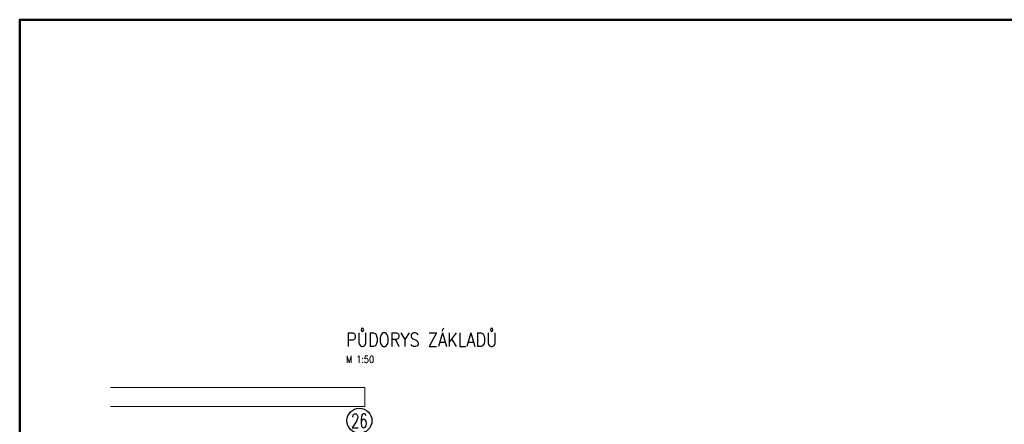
# Model space of a CAD drawing. Header units: millimetres. Extents: x -13560 to 57209, y -1473 to 35717.
# Tile 9 of 22: x -13560 to 4133, y 28444 to 35717. Entities that reach past the tile are written whole.
import ezdxf
from ezdxf.enums import TextEntityAlignment as Align

# ---------------------------------------------------------------- set-up
doc = ezdxf.new("R2010")
doc.units = ezdxf.units.MM
doc.header["$LTSCALE"] = 50
for name, color, linetype, lineweight in [('CA_KOTY', 3, 'Continuous', 25), ('CA_TEXT5', 1, 'Continuous', 50), ('Terénní útvar', 7, 'Continuous', 18)]:
    doc.layers.add(name, color=color, linetype=linetype, lineweight=lineweight)
doc.layers.add('RAMECEK', color=1, linetype='Continuous', lineweight=50, plot=False)
doc.styles.add('KOT', font='ROMANS.SHX', dxfattribs={"width": 0.8})
doc.styles.add('ROMANS', font='romans.shx', dxfattribs={"width": 0.8})

# ---------------------------------------------------------------- blocks, each defined once
blk = doc.blocks.new('POL1')
blk.add_circle((0.02, 4.3), 4.5)
at = {"layer": 'CA_TEXT5', "style": 'ROMANS', "width": 0.8}
blk.add_attdef('C', text='', height=5, dxfattribs=at).set_placement((0, 4.33), align=Align.MIDDLE_CENTER)

msp = doc.modelspace()

# ---------------------------------------------------------------- linework, layer by layer
at = {"layer": 'RAMECEK'}
msp.add_lwpolyline([(-13559.5, 0), (57208.6, 0), (57208.6, 35717), (-13559.5, 35717)], close=True, dxfattribs=at)
at = {"layer": 'Terénní útvar'}
for p, q in [((-7355.2, 29106.2), (-11926.2, 29106.2)), ((-7355.2, 28762.7), (-7355.2, 29106.2)), ((-11926.2, 28762.7), (-7355.2, 28762.7))]:
    msp.add_line(p, q, dxfattribs=at)

# ---------------------------------------------------------------- block references
at = {"layer": 'CA_KOTY'}
ref = msp.add_blockref('POL1', (-7456.2, 28293.4), dxfattribs=dict(at, xscale=50, yscale=50, zscale=50))
ref.add_attrib('C', '26', dxfattribs={"layer": '0', "color": 1, "height": 250, "style": 'KOT', "width": 0.7}).set_placement((-7456.2, 28381.6), align=Align.CENTER)

# ---------------------------------------------------------------- texts
at = {"layer": 'CA_TEXT5', "insert": (-7692.8, 30089.9), "char_height": 250, "width": 4.547473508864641e-12, "attachment_point": 1, "style": 'ROMANS'}
msp.add_mtext('\\pxql;{\\W0.85;PŮDORYS ZÁKLADŮ\\P\\H0.5x;\\C7;M 1:50}', dxfattribs=at)

doc.saveas('drawing.dxf')
